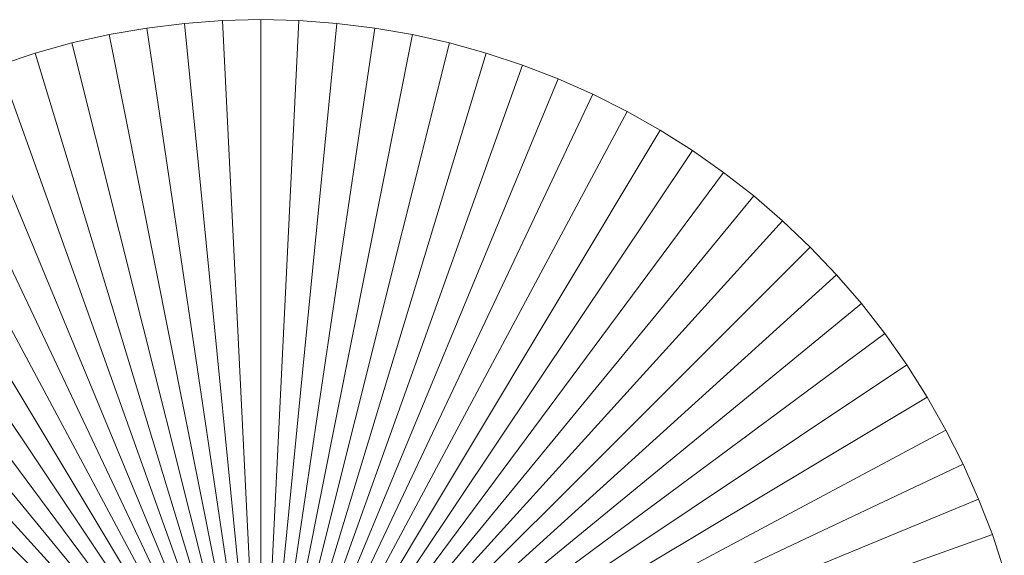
# Model space of a CAD drawing. Header units: millimetres. Extents: x -576 to -164, y 131 to 547.
# Tile 10 of 20: x -567 to -551, y 343 to 352. Entities that reach past the tile are written whole.
import ezdxf

# ---------------------------------------------------------------- set-up
doc = ezdxf.new("R2010")
doc.units = ezdxf.units.MM
doc.header["$LTSCALE"] = 20
doc.layers.add('LUCIDO_1', color=1, linetype='Continuous', lineweight=20, true_color=0xff0000)
doc.layers.add('Nessuna', color=7, linetype='Continuous', lineweight=9)

# ---------------------------------------------------------------- blocks, each defined once
blk = doc.blocks.new('Group')
at = {"layer": 'LUCIDO_1', "color": 5, "linetype": 'Continuous', "lineweight": 9, "transparency": 33554687}
for points in [[(-563.137, 351.662, -10109.271), (-563.751, 351.646, -10109.271), (-563.137, 339.162, -10109.271)], [(-563.137, 351.662, -10106.271), (-563.751, 351.646, -10106.271), (-563.751, 351.646, -10109.271), (-563.137, 351.662, -10109.271)], [(-563.137, 339.162, -10106.271), (-563.751, 351.646, -10106.271), (-563.137, 351.662, -10106.271)], [(-562.524, 351.646, -10109.271), (-563.137, 351.662, -10109.271), (-563.137, 339.162, -10109.271)], [(-562.524, 351.646, -10106.271), (-563.137, 351.662, -10106.271), (-563.137, 351.662, -10109.271), (-562.524, 351.646, -10109.271)], [(-563.137, 339.162, -10106.271), (-563.137, 351.662, -10106.271), (-562.524, 351.646, -10106.271)], [(-564.971, 351.526, -10109.271), (-565.576, 351.421, -10109.271), (-563.137, 339.162, -10109.271)], [(-564.971, 351.526, -10106.271), (-565.576, 351.421, -10106.271), (-565.576, 351.421, -10109.271), (-564.971, 351.526, -10109.271)], [(-563.137, 339.162, -10106.271), (-565.576, 351.421, -10106.271), (-564.971, 351.526, -10106.271)], [(-564.363, 351.601, -10109.271), (-564.971, 351.526, -10109.271), (-563.137, 339.162, -10109.271)], [(-564.363, 351.601, -10106.271), (-564.971, 351.526, -10106.271), (-564.971, 351.526, -10109.271), (-564.363, 351.601, -10109.271)], [(-563.137, 339.162, -10106.271), (-564.971, 351.526, -10106.271), (-564.363, 351.601, -10106.271)], [(-563.751, 351.646, -10109.271), (-564.363, 351.601, -10109.271), (-563.137, 339.162, -10109.271)], [(-563.751, 351.646, -10106.271), (-564.363, 351.601, -10106.271), (-564.363, 351.601, -10109.271), (-563.751, 351.646, -10109.271)], [(-563.137, 339.162, -10106.271), (-564.363, 351.601, -10106.271), (-563.751, 351.646, -10106.271)], [(-561.912, 351.601, -10109.271), (-562.524, 351.646, -10109.271), (-563.137, 339.162, -10109.271)], [(-563.137, 339.162, -10106.271), (-562.524, 351.646, -10106.271), (-561.912, 351.601, -10106.271)], [(-561.303, 351.526, -10109.271), (-561.912, 351.601, -10109.271), (-563.137, 339.162, -10109.271)], [(-563.137, 339.162, -10106.271), (-561.912, 351.601, -10106.271), (-561.303, 351.526, -10106.271)], [(-560.699, 351.421, -10109.271), (-561.303, 351.526, -10109.271), (-563.137, 339.162, -10109.271)], [(-563.137, 339.162, -10106.271), (-561.303, 351.526, -10106.271), (-560.699, 351.421, -10106.271)], [(-561.912, 351.601, -10106.271), (-562.524, 351.646, -10106.271), (-562.524, 351.646, -10109.271), (-561.912, 351.601, -10109.271)], [(-561.303, 351.526, -10106.271), (-561.912, 351.601, -10106.271), (-561.912, 351.601, -10109.271), (-561.303, 351.526, -10109.271)], [(-560.699, 351.421, -10106.271), (-561.303, 351.526, -10106.271), (-561.303, 351.526, -10109.271), (-560.699, 351.421, -10109.271)], [(-565.576, 351.421, -10109.271), (-566.175, 351.287, -10109.271), (-563.137, 339.162, -10109.271)], [(-565.576, 351.421, -10106.271), (-566.175, 351.287, -10106.271), (-566.175, 351.287, -10109.271), (-565.576, 351.421, -10109.271)], [(-563.137, 339.162, -10106.271), (-566.175, 351.287, -10106.271), (-565.576, 351.421, -10106.271)], [(-560.1, 351.287, -10109.271), (-560.699, 351.421, -10109.271), (-563.137, 339.162, -10109.271)], [(-563.137, 339.162, -10106.271), (-560.699, 351.421, -10106.271), (-560.1, 351.287, -10106.271)], [(-560.1, 351.287, -10106.271), (-560.699, 351.421, -10106.271), (-560.699, 351.421, -10109.271), (-560.1, 351.287, -10109.271)], [(-566.175, 351.287, -10109.271), (-566.766, 351.123, -10109.271), (-563.137, 339.162, -10109.271)], [(-566.175, 351.287, -10106.271), (-566.766, 351.123, -10106.271), (-566.766, 351.123, -10109.271), (-566.175, 351.287, -10109.271)], [(-563.137, 339.162, -10106.271), (-566.766, 351.123, -10106.271), (-566.175, 351.287, -10106.271)], [(-559.509, 351.123, -10109.271), (-560.1, 351.287, -10109.271), (-563.137, 339.162, -10109.271)], [(-563.137, 339.162, -10106.271), (-560.1, 351.287, -10106.271), (-559.509, 351.123, -10106.271)], [(-559.509, 351.123, -10106.271), (-560.1, 351.287, -10106.271), (-560.1, 351.287, -10109.271), (-559.509, 351.123, -10109.271)], [(-566.766, 351.123, -10109.271), (-567.348, 350.931, -10109.271), (-563.137, 339.162, -10109.271)], [(-566.766, 351.123, -10106.271), (-567.348, 350.931, -10106.271), (-567.348, 350.931, -10109.271), (-566.766, 351.123, -10109.271)], [(-563.137, 339.162, -10106.271), (-567.348, 350.931, -10106.271), (-566.766, 351.123, -10106.271)], [(-558.926, 350.931, -10109.271), (-559.509, 351.123, -10109.271), (-563.137, 339.162, -10109.271)], [(-563.137, 339.162, -10106.271), (-559.509, 351.123, -10106.271), (-558.926, 350.931, -10106.271)], [(-558.926, 350.931, -10106.271), (-559.509, 351.123, -10106.271), (-559.509, 351.123, -10109.271), (-558.926, 350.931, -10109.271)], [(-567.348, 350.931, -10109.271), (-567.921, 350.71, -10109.271), (-563.137, 339.162, -10109.271)], [(-563.137, 339.162, -10106.271), (-567.921, 350.71, -10106.271), (-567.348, 350.931, -10106.271)], [(-558.354, 350.71, -10109.271), (-558.926, 350.931, -10109.271), (-563.137, 339.162, -10109.271)], [(-563.137, 339.162, -10106.271), (-558.926, 350.931, -10106.271), (-558.354, 350.71, -10106.271)], [(-558.354, 350.71, -10106.271), (-558.926, 350.931, -10106.271), (-558.926, 350.931, -10109.271), (-558.354, 350.71, -10109.271)], [(-567.921, 350.71, -10109.271), (-568.482, 350.461, -10109.271), (-563.137, 339.162, -10109.271)], [(-563.137, 339.162, -10106.271), (-568.482, 350.461, -10106.271), (-567.921, 350.71, -10106.271)], [(-557.793, 350.461, -10109.271), (-558.354, 350.71, -10109.271), (-563.137, 339.162, -10109.271)], [(-563.137, 339.162, -10106.271), (-558.354, 350.71, -10106.271), (-557.793, 350.461, -10106.271)], [(-557.793, 350.461, -10106.271), (-558.354, 350.71, -10106.271), (-558.354, 350.71, -10109.271), (-557.793, 350.461, -10109.271)], [(-568.482, 350.461, -10109.271), (-569.03, 350.185, -10109.271), (-563.137, 339.162, -10109.271)], [(-563.137, 339.162, -10106.271), (-569.03, 350.185, -10106.271), (-568.482, 350.461, -10106.271)], [(-557.245, 350.185, -10109.271), (-557.793, 350.461, -10109.271), (-563.137, 339.162, -10109.271)], [(-563.137, 339.162, -10106.271), (-557.793, 350.461, -10106.271), (-557.245, 350.185, -10106.271)], [(-557.245, 350.185, -10106.271), (-557.793, 350.461, -10106.271), (-557.793, 350.461, -10109.271), (-557.245, 350.185, -10109.271)], [(-569.03, 350.185, -10109.271), (-569.564, 349.883, -10109.271), (-563.137, 339.162, -10109.271)], [(-563.137, 339.162, -10106.271), (-569.564, 349.883, -10106.271), (-569.03, 350.185, -10106.271)], [(-556.711, 349.883, -10109.271), (-557.245, 350.185, -10109.271), (-563.137, 339.162, -10109.271)], [(-563.137, 339.162, -10106.271), (-557.245, 350.185, -10106.271), (-556.711, 349.883, -10106.271)], [(-556.711, 349.883, -10106.271), (-557.245, 350.185, -10106.271), (-557.245, 350.185, -10109.271), (-556.711, 349.883, -10109.271)], [(-569.564, 349.883, -10109.271), (-570.082, 349.555, -10109.271), (-563.137, 339.162, -10109.271)], [(-563.137, 339.162, -10106.271), (-570.082, 349.555, -10106.271), (-569.564, 349.883, -10106.271)], [(-556.193, 349.555, -10109.271), (-556.711, 349.883, -10109.271), (-563.137, 339.162, -10109.271)], [(-563.137, 339.162, -10106.271), (-556.711, 349.883, -10106.271), (-556.193, 349.555, -10106.271)], [(-556.193, 349.555, -10106.271), (-556.711, 349.883, -10106.271), (-556.711, 349.883, -10109.271), (-556.193, 349.555, -10109.271)], [(-570.082, 349.555, -10109.271), (-570.583, 349.201, -10109.271), (-563.137, 339.162, -10109.271)], [(-563.137, 339.162, -10106.271), (-570.583, 349.201, -10106.271), (-570.082, 349.555, -10106.271)], [(-555.691, 349.201, -10109.271), (-556.193, 349.555, -10109.271), (-563.137, 339.162, -10109.271)], [(-563.137, 339.162, -10106.271), (-556.193, 349.555, -10106.271), (-555.691, 349.201, -10106.271)], [(-555.691, 349.201, -10106.271), (-556.193, 349.555, -10106.271), (-556.193, 349.555, -10109.271), (-555.691, 349.201, -10109.271)], [(-570.583, 349.201, -10109.271), (-571.067, 348.824, -10109.271), (-563.137, 339.162, -10109.271)], [(-563.137, 339.162, -10106.271), (-571.067, 348.824, -10106.271), (-570.583, 349.201, -10106.271)], [(-555.208, 348.824, -10109.271), (-555.691, 349.201, -10109.271), (-563.137, 339.162, -10109.271)], [(-563.137, 339.162, -10106.271), (-555.691, 349.201, -10106.271), (-555.208, 348.824, -10106.271)], [(-555.208, 348.824, -10106.271), (-555.691, 349.201, -10106.271), (-555.691, 349.201, -10109.271), (-555.208, 348.824, -10109.271)], [(-571.067, 348.824, -10109.271), (-571.532, 348.423, -10109.271), (-563.137, 339.162, -10109.271)], [(-563.137, 339.162, -10106.271), (-571.532, 348.423, -10106.271), (-571.067, 348.824, -10106.271)], [(-554.743, 348.423, -10109.271), (-555.208, 348.824, -10109.271), (-563.137, 339.162, -10109.271)], [(-563.137, 339.162, -10106.271), (-555.208, 348.824, -10106.271), (-554.743, 348.423, -10106.271)], [(-554.743, 348.423, -10106.271), (-555.208, 348.824, -10106.271), (-555.208, 348.824, -10109.271), (-554.743, 348.423, -10109.271)], [(-571.532, 348.423, -10109.271), (-571.976, 348.001, -10109.271), (-563.137, 339.162, -10109.271)], [(-563.137, 339.162, -10106.271), (-571.976, 348.001, -10106.271), (-571.532, 348.423, -10106.271)], [(-554.299, 348.001, -10109.271), (-554.743, 348.423, -10109.271), (-563.137, 339.162, -10109.271)], [(-563.137, 339.162, -10106.271), (-554.743, 348.423, -10106.271), (-554.299, 348.001, -10106.271)], [(-554.299, 348.001, -10106.271), (-554.743, 348.423, -10106.271), (-554.743, 348.423, -10109.271), (-554.299, 348.001, -10109.271)], [(-571.976, 348.001, -10109.271), (-572.399, 347.556, -10109.271), (-563.137, 339.162, -10109.271)], [(-563.137, 339.162, -10106.271), (-572.399, 347.556, -10106.271), (-571.976, 348.001, -10106.271)], [(-553.876, 347.556, -10109.271), (-554.299, 348.001, -10109.271), (-563.137, 339.162, -10109.271)], [(-563.137, 339.162, -10106.271), (-554.299, 348.001, -10106.271), (-553.876, 347.556, -10106.271)], [(-553.876, 347.556, -10106.271), (-554.299, 348.001, -10106.271), (-554.299, 348.001, -10109.271), (-553.876, 347.556, -10109.271)], [(-572.399, 347.556, -10109.271), (-572.8, 347.091, -10109.271), (-563.137, 339.162, -10109.271)], [(-563.137, 339.162, -10106.271), (-572.8, 347.091, -10106.271), (-572.399, 347.556, -10106.271)], [(-553.475, 347.091, -10109.271), (-553.876, 347.556, -10109.271), (-563.137, 339.162, -10109.271)], [(-563.137, 339.162, -10106.271), (-553.876, 347.556, -10106.271), (-553.475, 347.091, -10106.271)], [(-553.475, 347.091, -10106.271), (-553.876, 347.556, -10106.271), (-553.876, 347.556, -10109.271), (-553.475, 347.091, -10109.271)], [(-572.8, 347.091, -10109.271), (-573.177, 346.608, -10109.271), (-563.137, 339.162, -10109.271)], [(-563.137, 339.162, -10106.271), (-573.177, 346.608, -10106.271), (-572.8, 347.091, -10106.271)], [(-553.098, 346.608, -10109.271), (-553.475, 347.091, -10109.271), (-563.137, 339.162, -10109.271)], [(-563.137, 339.162, -10106.271), (-553.475, 347.091, -10106.271), (-553.098, 346.608, -10106.271)], [(-553.098, 346.608, -10106.271), (-553.475, 347.091, -10106.271), (-553.475, 347.091, -10109.271), (-553.098, 346.608, -10109.271)], [(-573.177, 346.608, -10109.271), (-573.53, 346.106, -10109.271), (-563.137, 339.162, -10109.271)], [(-563.137, 339.162, -10106.271), (-573.53, 346.106, -10106.271), (-573.177, 346.608, -10106.271)], [(-552.744, 346.106, -10109.271), (-553.098, 346.608, -10109.271), (-563.137, 339.162, -10109.271)], [(-563.137, 339.162, -10106.271), (-553.098, 346.608, -10106.271), (-552.744, 346.106, -10106.271)], [(-552.744, 346.106, -10106.271), (-553.098, 346.608, -10106.271), (-553.098, 346.608, -10109.271), (-552.744, 346.106, -10109.271)], [(-573.53, 346.106, -10109.271), (-573.859, 345.588, -10109.271), (-563.137, 339.162, -10109.271)], [(-563.137, 339.162, -10106.271), (-573.859, 345.588, -10106.271), (-573.53, 346.106, -10106.271)], [(-552.416, 345.588, -10109.271), (-552.744, 346.106, -10109.271), (-563.137, 339.162, -10109.271)], [(-563.137, 339.162, -10106.271), (-552.744, 346.106, -10106.271), (-552.416, 345.588, -10106.271)], [(-552.416, 345.588, -10106.271), (-552.744, 346.106, -10106.271), (-552.744, 346.106, -10109.271), (-552.416, 345.588, -10109.271)], [(-573.859, 345.588, -10109.271), (-574.161, 345.054, -10109.271), (-563.137, 339.162, -10109.271)], [(-563.137, 339.162, -10106.271), (-574.161, 345.054, -10106.271), (-573.859, 345.588, -10106.271)], [(-552.114, 345.054, -10109.271), (-552.416, 345.588, -10109.271), (-563.137, 339.162, -10109.271)], [(-563.137, 339.162, -10106.271), (-552.416, 345.588, -10106.271), (-552.114, 345.054, -10106.271)], [(-552.114, 345.054, -10106.271), (-552.416, 345.588, -10106.271), (-552.416, 345.588, -10109.271), (-552.114, 345.054, -10109.271)], [(-574.161, 345.054, -10109.271), (-574.437, 344.506, -10109.271), (-563.137, 339.162, -10109.271)], [(-563.137, 339.162, -10106.271), (-574.437, 344.506, -10106.271), (-574.161, 345.054, -10106.271)], [(-551.838, 344.506, -10109.271), (-552.114, 345.054, -10109.271), (-563.137, 339.162, -10109.271)], [(-563.137, 339.162, -10106.271), (-552.114, 345.054, -10106.271), (-551.838, 344.506, -10106.271)], [(-551.838, 344.506, -10106.271), (-552.114, 345.054, -10106.271), (-552.114, 345.054, -10109.271), (-551.838, 344.506, -10109.271)], [(-574.437, 344.506, -10109.271), (-574.685, 343.945, -10109.271), (-563.137, 339.162, -10109.271)], [(-563.137, 339.162, -10106.271), (-574.685, 343.945, -10106.271), (-574.437, 344.506, -10106.271)], [(-551.589, 343.945, -10109.271), (-551.838, 344.506, -10109.271), (-563.137, 339.162, -10109.271)], [(-563.137, 339.162, -10106.271), (-551.838, 344.506, -10106.271), (-551.589, 343.945, -10106.271)], [(-551.589, 343.945, -10106.271), (-551.838, 344.506, -10106.271), (-551.838, 344.506, -10109.271), (-551.589, 343.945, -10109.271)], [(-574.685, 343.945, -10109.271), (-574.906, 343.373, -10109.271), (-563.137, 339.162, -10109.271)], [(-563.137, 339.162, -10106.271), (-574.906, 343.373, -10106.271), (-574.685, 343.945, -10106.271)], [(-551.368, 343.373, -10109.271), (-551.589, 343.945, -10109.271), (-563.137, 339.162, -10109.271)], [(-563.137, 339.162, -10106.271), (-551.589, 343.945, -10106.271), (-551.368, 343.373, -10106.271)], [(-551.368, 343.373, -10106.271), (-551.589, 343.945, -10106.271), (-551.589, 343.945, -10109.271), (-551.368, 343.373, -10109.271)], [(-574.906, 343.373, -10109.271), (-575.099, 342.79, -10109.271), (-563.137, 339.162, -10109.271)], [(-563.137, 339.162, -10106.271), (-575.099, 342.79, -10106.271), (-574.906, 343.373, -10106.271)], [(-551.176, 342.79, -10109.271), (-551.368, 343.373, -10109.271), (-563.137, 339.162, -10109.271)], [(-563.137, 339.162, -10106.271), (-551.368, 343.373, -10106.271), (-551.176, 342.79, -10106.271)], [(-551.176, 342.79, -10106.271), (-551.368, 343.373, -10106.271), (-551.368, 343.373, -10109.271), (-551.176, 342.79, -10109.271)]]:
    blk.add_3dface(points, dxfattribs=at)
blk = doc.blocks.new('Group-2')
at = {"layer": 'LUCIDO_1', "color": 5, "transparency": 33554687}
blk.add_blockref('Group', (0, 0), dxfattribs=at)

msp = doc.modelspace()

# ---------------------------------------------------------------- block references
at = {"layer": 'Nessuna', "color": 5, "true_color": 0x0000ff, "transparency": 33554687}
msp.add_blockref('Group-2', (0, 0), dxfattribs=at)

doc.saveas('drawing.dxf')
